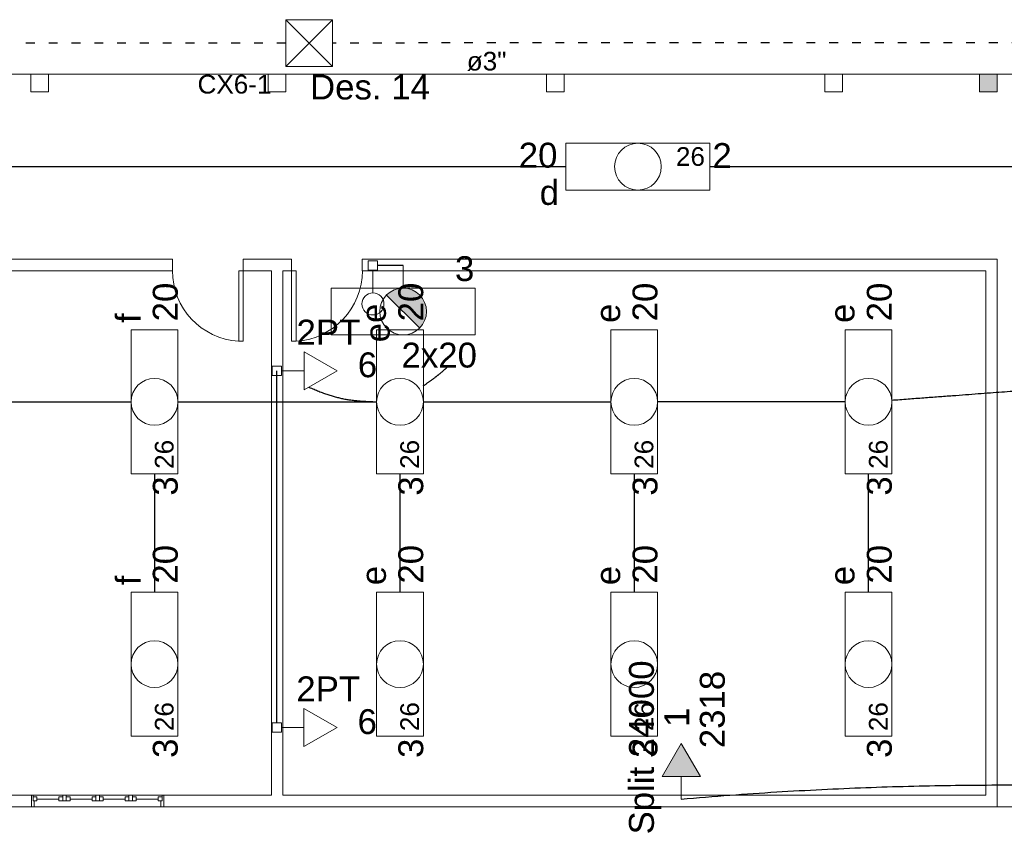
# Model space of a CAD drawing. Header units: metres. Extents: x -81 to 1042, y -541 to 334.
# Tile 89 of 130: x 808 to 819, y 201 to 210. Entities that reach past the tile are written whole.
import ezdxf

# ---------------------------------------------------------------- set-up
doc = ezdxf.new("R2010")
doc.units = ezdxf.units.M
doc.linetypes.add('DOT2', pattern=[3.175, 0, -3.175])
for name, color, linetype, lineweight in [('Arquitetura ', 134, 'Continuous', 5), ('EL-Condutos', 4, 'Continuous', 30), ('EL-Textos condutos', 7, 'Continuous', 20), ('EL-Textos pontos', 5, 'Continuous', 20), ('P-SIMBOL', 5, 'Continuous', 20)]:
    doc.layers.add(name, color=color, linetype=linetype, lineweight=lineweight)
doc.styles.add('Arial', font='arial.ttf', dxfattribs={"height": 0.025})

msp = doc.modelspace()

# ---------------------------------------------------------------- hatches: boundary and pattern name
at = {"layer": 'Arquitetura ', "linetype": 'Continuous'}
msp.add_hatch(color=174, dxfattribs=at).paths.add_polyline_path([(819.256, 209.534), (819.256, 209.734), (819.056, 209.734), (819.056, 209.534), (819.256, 209.534), (819.256, 209.534)])
at = {"layer": 'P-SIMBOL', "linetype": 'Continuous'}
for points in [[(812.333, 207.228), (812.708, 206.853), (812.52, 207.306)], [(812.333, 207.228), (812.343, 207.237), (812.351, 207.244), (812.362, 207.252), (812.376, 207.261), (812.381, 207.265), (812.385, 207.269), (812.39, 207.271), (812.396, 207.274), (812.413, 207.281), (812.42, 207.284), (812.434, 207.291), (812.445, 207.294), (812.454, 207.295), (812.472, 207.3), (812.48, 207.301), (812.488, 207.303), (812.52, 207.306)], [(812.708, 206.853), (812.727, 206.877), (812.736, 206.885), (812.742, 206.897), (812.755, 206.92), (812.76, 206.929), (812.763, 206.936), (812.766, 206.943), (812.768, 206.951), (812.773, 206.966), (812.775, 206.973), (812.778, 206.985), (812.781, 206.998), (812.782, 207.012), (812.783, 207.022), (812.785, 207.033), (812.785, 207.044), (812.783, 207.06), (812.782, 207.067), (812.781, 207.079), (812.78, 207.086), (812.779, 207.091), (812.778, 207.099), (812.776, 207.104), (812.773, 207.111), (812.771, 207.117), (812.77, 207.123), (812.767, 207.128), (812.768, 207.13), (812.766, 207.138), (812.764, 207.145), (812.762, 207.148), (812.761, 207.153), (812.757, 207.158), (812.756, 207.161), (812.753, 207.166), (812.749, 207.171), (812.744, 207.18), (812.741, 207.185), (812.739, 207.189), (812.735, 207.194), (812.733, 207.199), (812.729, 207.202), (812.725, 207.207), (812.72, 207.212), (812.714, 207.219), (812.708, 207.225), (812.705, 207.229), (812.701, 207.234), (812.693, 207.241), (812.687, 207.244), (812.681, 207.249), (812.676, 207.252), (812.673, 207.254), (812.665, 207.259), (812.661, 207.264), (812.652, 207.269), (812.647, 207.272), (812.641, 207.274), (812.637, 207.277), (812.634, 207.279), (812.63, 207.28), (812.627, 207.282), (812.614, 207.286), (812.608, 207.289), (812.604, 207.291), (812.601, 207.292), (812.598, 207.294), (812.594, 207.294), (812.591, 207.295), (812.588, 207.295), (812.582, 207.296), (812.575, 207.298), (812.568, 207.299), (812.563, 207.3), (812.557, 207.302), (812.52, 207.306)], [(815.891, 201.767), (815.674, 202.142), (815.458, 201.767)]]:
    msp.add_hatch(color=256, dxfattribs=at).paths.add_polyline_path(points)

# ---------------------------------------------------------------- linework, layer by layer
at = {"layer": 'Arquitetura ', "color": 8}
for p, q in [((808.298, 209.734), (805.803, 209.734)), ((810.991, 209.734), (808.498, 209.734)), ((814.146, 209.734), (811.191, 209.734)), ((817.301, 209.734), (814.346, 209.734)), ((819.056, 209.734), (817.501, 209.734)), ((820.456, 209.734), (819.256, 209.734)), ((808.306, 201.554), (809.806, 201.554)), ((809.806, 201.424), (808.306, 201.424)), ((819.256, 201.424), (820.456, 201.424))]:
    msp.add_line(p, q, dxfattribs=at)
at = {"layer": 'Arquitetura ', "color": 7}
for p, q in [((808.498, 209.734), (808.298, 209.734)), ((808.298, 209.734), (808.298, 209.534)), ((808.498, 209.534), (808.498, 209.734)), ((811.191, 209.734), (810.991, 209.734)), ((810.991, 209.734), (810.991, 209.534)), ((811.191, 209.534), (811.191, 209.734)), ((814.346, 209.734), (814.146, 209.734)), ((814.146, 209.734), (814.146, 209.534)), ((814.346, 209.534), (814.346, 209.734)), ((817.501, 209.734), (817.301, 209.734)), ((817.301, 209.734), (817.301, 209.534)), ((817.501, 209.534), (817.501, 209.734)), ((808.298, 209.534), (808.498, 209.534)), ((810.991, 209.534), (811.191, 209.534)), ((814.146, 209.534), (814.346, 209.534)), ((817.301, 209.534), (817.501, 209.534)), ((809.906, 207.634), (803.916, 207.634)), ((809.906, 207.504), (809.906, 207.634)), ((811.256, 207.634), (810.706, 207.634)), ((810.706, 207.634), (810.706, 207.504)), ((811.256, 207.504), (811.256, 207.634)), ((819.256, 207.634), (812.056, 207.634)), ((812.056, 207.634), (812.056, 207.504)), ((819.256, 207.504), (819.256, 207.634)), ((803.916, 207.504), (809.906, 207.504)), ((810.656, 207.504), (810.656, 206.704)), ((810.706, 207.504), (810.656, 207.504)), ((810.706, 207.504), (811.026, 207.504)), ((810.706, 207.504), (810.706, 206.704)), ((811.026, 207.504), (811.026, 201.554)), ((811.156, 207.504), (811.256, 207.504)), ((811.156, 201.554), (811.156, 207.504)), ((811.256, 207.504), (811.256, 206.704)), ((811.256, 207.504), (811.306, 207.504)), ((811.306, 207.504), (811.306, 206.704)), ((812.056, 207.504), (819.126, 207.504)), ((810.706, 206.704), (810.656, 206.704)), ((811.256, 206.704), (811.306, 206.704)), ((808.306, 201.554), (805.956, 201.554)), ((808.306, 201.424), (808.306, 201.554)), ((808.306, 201.554), (808.326, 201.554)), ((808.326, 201.491), (808.326, 201.554)), ((808.326, 201.534), (808.326, 201.491)), ((808.326, 201.534), (808.368, 201.534)), ((808.368, 201.534), (808.368, 201.491)), ((808.618, 201.534), (808.661, 201.534)), ((808.618, 201.491), (808.618, 201.534)), ((808.661, 201.554), (808.701, 201.554)), ((808.661, 201.491), (808.661, 201.554)), ((808.701, 201.554), (808.701, 201.491)), ((808.743, 201.534), (808.701, 201.534)), ((808.743, 201.491), (808.743, 201.534)), ((808.993, 201.534), (808.993, 201.491)), ((809.036, 201.534), (808.993, 201.534)), ((809.036, 201.554), (809.036, 201.491)), ((809.076, 201.554), (809.036, 201.554)), ((809.076, 201.491), (809.076, 201.554)), ((809.118, 201.534), (809.076, 201.534)), ((809.118, 201.491), (809.118, 201.534)), ((809.368, 201.534), (809.368, 201.491)), ((809.368, 201.534), (809.411, 201.534)), ((809.411, 201.554), (809.411, 201.491)), ((809.451, 201.554), (809.411, 201.554)), ((809.411, 201.534), (809.411, 201.491)), ((809.451, 201.554), (809.451, 201.491)), ((809.451, 201.534), (809.451, 201.491)), ((809.493, 201.534), (809.451, 201.534)), ((809.493, 201.534), (809.493, 201.491)), ((809.743, 201.534), (809.743, 201.491)), ((809.786, 201.534), (809.743, 201.534)), ((809.786, 201.491), (809.786, 201.554)), ((809.806, 201.554), (809.786, 201.554)), ((809.786, 201.534), (809.786, 201.491)), ((811.026, 201.554), (809.806, 201.554)), ((809.806, 201.554), (809.806, 201.424)), ((819.126, 201.554), (811.156, 201.554)), ((819.256, 201.424), (819.256, 201.554)), ((805.956, 201.424), (808.306, 201.424)), ((808.338, 201.424), (808.306, 201.424)), ((808.326, 201.491), (808.368, 201.491)), ((808.338, 201.491), (808.338, 201.424)), ((808.618, 201.511), (808.368, 201.511)), ((808.618, 201.491), (808.743, 201.491)), ((808.993, 201.511), (808.743, 201.511)), ((808.993, 201.491), (809.118, 201.491)), ((809.368, 201.511), (809.118, 201.511)), ((809.368, 201.491), (809.411, 201.491)), ((809.451, 201.491), (809.411, 201.491)), ((809.493, 201.491), (809.451, 201.491)), ((809.743, 201.511), (809.493, 201.511)), ((809.786, 201.491), (809.743, 201.491)), ((809.773, 201.424), (809.773, 201.491)), ((809.786, 201.491), (809.773, 201.491)), ((809.773, 201.424), (809.806, 201.424)), ((809.806, 201.424), (819.256, 201.424))]:
    msp.add_line(p, q, dxfattribs=at)
at = {"layer": 'Arquitetura ', "color": 174}
for p, q in [((819.256, 209.734), (819.056, 209.734)), ((819.056, 209.734), (819.056, 209.534)), ((819.256, 209.534), (819.256, 209.734)), ((819.056, 209.534), (819.256, 209.534)), ((819.126, 207.504), (819.126, 201.554)), ((819.256, 201.554), (819.256, 207.504))]:
    msp.add_line(p, q, dxfattribs=at)
at = {"layer": 'Arquitetura ', "color": 8}
for centre, start, end in [((810.706, 207.504), 180, 266.353), ((811.256, 207.504), 273.647, 0)]:
    msp.add_arc(centre, 0.802, start, end, dxfattribs=at)
at = {"layer": 'EL-Condutos', "linetype": 'DOT2', "ltscale": 0.05}
for points in [[(811.189, 210.086), (810.95, 210.086), (810.734, 210.086), (810.533, 210.085), (810.342, 210.085), (810.155, 210.085), (809.966, 210.085), (809.769, 210.085), (809.557, 210.085), (809.326, 210.084), (809.068, 210.084), (808.777, 210.084), (808.449, 210.084), (808.076, 210.084), (807.653, 210.084), (807.173, 210.083), (806.631, 210.083), (806.021, 210.083), (805.336, 210.083), (804.571, 210.083), (803.719, 210.083), (802.775, 210.083), (801.733, 210.083), (800.586, 210.083), (799.328, 210.083), (797.954, 210.083), (796.458, 210.083), (794.832, 210.083), (793.073, 210.083), (791.172, 210.083), (789.125, 210.083)], [(832.201, 210.088), (830.173, 210.088), (828.304, 210.088), (826.589, 210.088), (825.018, 210.089), (823.586, 210.089), (822.286, 210.089), (821.109, 210.089), (820.049, 210.089), (819.098, 210.089), (818.25, 210.089), (817.497, 210.089), (816.832, 210.089), (816.248, 210.088), (815.737, 210.088), (815.293, 210.088), (814.909, 210.088), (814.576, 210.088), (814.288, 210.088), (814.038, 210.088), (813.819, 210.088), (813.622, 210.087), (813.442, 210.087), (813.271, 210.087), (813.102, 210.087), (812.927, 210.087), (812.74, 210.087), (812.533, 210.086), (812.298, 210.086), (812.03, 210.086), (811.72, 210.086)]]:
    msp.add_spline(points, degree=3, dxfattribs=at)
at = {"layer": 'EL-Condutos', "linetype": 'Continuous'}
for points in [[(807.411, 208.684), (807.727, 208.684), (808.025, 208.684), (808.307, 208.684), (808.574, 208.684), (808.827, 208.684), (809.069, 208.684), (809.299, 208.684), (809.519, 208.684), (809.731, 208.684), (809.935, 208.684), (810.133, 208.684), (810.326, 208.684), (810.516, 208.684), (810.703, 208.684), (810.889, 208.684), (811.075, 208.684), (811.262, 208.684), (811.451, 208.684), (811.644, 208.684), (811.842, 208.684), (812.047, 208.684), (812.258, 208.684), (812.479, 208.684), (812.709, 208.684), (812.95, 208.684), (813.204, 208.684), (813.471, 208.684), (813.753, 208.684), (814.051, 208.684), (814.366, 208.684)], [(816, 208.684), (816.315, 208.684), (816.613, 208.684), (816.895, 208.684), (817.162, 208.684), (817.415, 208.684), (817.657, 208.684), (817.887, 208.684), (818.107, 208.684), (818.319, 208.684), (818.523, 208.684), (818.721, 208.684), (818.915, 208.684), (819.104, 208.684), (819.291, 208.684), (819.477, 208.684), (819.663, 208.684), (819.85, 208.684), (820.039, 208.684), (820.232, 208.684), (820.431, 208.684), (820.635, 208.684), (820.847, 208.684), (821.067, 208.684), (821.297, 208.684), (821.538, 208.684), (821.792, 208.684), (822.059, 208.684), (822.341, 208.684), (822.639, 208.684), (822.954, 208.684)], [(812.52, 207.563), (812.506, 207.563), (812.492, 207.563), (812.479, 207.563), (812.466, 207.563), (812.455, 207.563), (812.444, 207.563), (812.433, 207.563), (812.423, 207.563), (812.414, 207.562), (812.405, 207.562), (812.396, 207.562), (812.388, 207.562), (812.38, 207.562), (812.372, 207.562), (812.364, 207.562), (812.357, 207.562), (812.349, 207.562), (812.342, 207.562), (812.334, 207.562), (812.326, 207.562), (812.318, 207.562), (812.31, 207.562), (812.302, 207.562), (812.293, 207.562), (812.284, 207.562), (812.275, 207.562), (812.265, 207.562), (812.254, 207.562), (812.243, 207.562), (812.232, 207.562)], [(811.087, 202.376), (811.087, 202.566), (811.087, 202.745), (811.087, 202.912), (811.087, 203.069), (811.087, 203.216), (811.087, 203.355), (811.088, 203.486), (811.088, 203.61), (811.088, 203.728), (811.088, 203.841), (811.088, 203.949), (811.088, 204.055), (811.088, 204.157), (811.088, 204.258), (811.088, 204.359), (811.088, 204.459), (811.088, 204.561), (811.088, 204.664), (811.088, 204.77), (811.088, 204.88), (811.088, 204.994), (811.088, 205.113), (811.089, 205.239), (811.089, 205.372), (811.089, 205.513), (811.089, 205.663), (811.089, 205.822), (811.089, 205.993), (811.089, 206.174), (811.089, 206.368)], [(812.749, 206.197), (812.761, 206.206), (812.773, 206.214), (812.785, 206.222), (812.796, 206.231), (812.808, 206.239), (812.819, 206.247), (812.83, 206.255), (812.841, 206.263), (812.851, 206.271), (812.862, 206.279), (812.872, 206.286), (812.882, 206.294), (812.892, 206.302), (812.902, 206.309), (812.911, 206.317), (812.921, 206.324), (812.93, 206.332), (812.939, 206.339), (812.948, 206.346), (812.957, 206.354), (812.966, 206.361), (812.974, 206.368), (812.982, 206.375), (812.991, 206.382), (812.999, 206.389), (813.006, 206.396), (813.014, 206.403), (813.021, 206.41), (813.029, 206.417), (813.036, 206.423)], [(818.059, 206.036), (818.246, 206.049), (818.423, 206.063), (818.59, 206.075), (818.749, 206.087), (818.899, 206.098), (819.042, 206.109), (819.179, 206.119), (819.309, 206.129), (819.433, 206.138), (819.553, 206.147), (819.668, 206.155), (819.78, 206.164), (819.888, 206.172), (819.995, 206.18), (820.099, 206.188), (820.203, 206.195), (820.307, 206.203), (820.41, 206.211), (820.515, 206.219), (820.621, 206.227), (820.729, 206.235), (820.841, 206.243), (820.955, 206.251), (821.074, 206.26), (821.198, 206.27), (821.327, 206.279), (821.462, 206.289), (821.604, 206.3), (821.754, 206.311), (821.911, 206.323)], [(811.453, 206.183), (811.482, 206.17), (811.51, 206.158), (811.537, 206.147), (811.564, 206.136), (811.59, 206.125), (811.616, 206.116), (811.641, 206.107), (811.666, 206.098), (811.691, 206.09), (811.715, 206.083), (811.739, 206.076), (811.763, 206.069), (811.787, 206.064), (811.81, 206.058), (811.834, 206.053), (811.858, 206.048), (811.881, 206.044), (811.905, 206.04), (811.929, 206.037), (811.953, 206.034), (811.978, 206.031), (812.003, 206.028), (812.028, 206.026), (812.054, 206.024), (812.08, 206.023), (812.106, 206.021), (812.134, 206.02), (812.162, 206.019), (812.19, 206.018), (812.219, 206.018)], [(807.315, 206.016), (807.411, 206.016), (807.501, 206.016), (807.587, 206.016), (807.669, 206.016), (807.746, 206.016), (807.82, 206.016), (807.89, 206.016), (807.957, 206.016), (808.022, 206.016), (808.084, 206.016), (808.145, 206.016), (808.204, 206.016), (808.262, 206.016), (808.319, 206.016), (808.376, 206.016), (808.433, 206.016), (808.49, 206.016), (808.548, 206.016), (808.608, 206.016), (808.668, 206.016), (808.731, 206.016), (808.795, 206.016), (808.863, 206.016), (808.933, 206.016), (809.007, 206.016), (809.084, 206.016), (809.165, 206.016), (809.251, 206.016), (809.342, 206.016), (809.438, 206.016)], [(809.966, 206.016), (810.068, 206.016), (810.165, 206.016), (810.256, 206.016), (810.343, 206.016), (810.425, 206.016), (810.503, 206.016), (810.578, 206.016), (810.649, 206.016), (810.718, 206.016), (810.784, 206.016), (810.848, 206.016), (810.911, 206.016), (810.972, 206.016), (811.033, 206.016), (811.093, 206.016), (811.153, 206.016), (811.214, 206.016), (811.275, 206.016), (811.338, 206.016), (811.402, 206.016), (811.468, 206.016), (811.537, 206.016), (811.608, 206.016), (811.683, 206.016), (811.761, 206.016), (811.843, 206.016), (811.93, 206.016), (812.021, 206.016), (812.118, 206.016), (812.22, 206.016)], [(812.749, 206.016), (812.845, 206.016), (812.936, 206.016), (813.022, 206.016), (813.104, 206.016), (813.181, 206.016), (813.255, 206.016), (813.325, 206.016), (813.393, 206.016), (813.458, 206.016), (813.52, 206.016), (813.581, 206.016), (813.64, 206.016), (813.699, 206.016), (813.756, 206.016), (813.813, 206.016), (813.87, 206.016), (813.927, 206.016), (813.986, 206.016), (814.045, 206.016), (814.106, 206.016), (814.168, 206.016), (814.233, 206.016), (814.301, 206.016), (814.371, 206.016), (814.445, 206.016), (814.522, 206.016), (814.604, 206.016), (814.69, 206.016), (814.781, 206.016), (814.877, 206.016)], [(817.534, 206.016), (817.438, 206.016), (817.347, 206.016), (817.261, 206.016), (817.179, 206.016), (817.101, 206.016), (817.028, 206.016), (816.957, 206.016), (816.89, 206.016), (816.825, 206.016), (816.762, 206.016), (816.701, 206.016), (816.642, 206.016), (816.584, 206.016), (816.527, 206.016), (816.47, 206.016), (816.413, 206.016), (816.355, 206.016), (816.297, 206.016), (816.238, 206.016), (816.177, 206.016), (816.114, 206.016), (816.05, 206.016), (815.982, 206.016), (815.912, 206.016), (815.838, 206.016), (815.76, 206.016), (815.679, 206.016), (815.593, 206.016), (815.502, 206.016), (815.405, 206.016)], [(809.701, 205.199), (809.701, 205.147), (809.701, 205.097), (809.701, 205.048), (809.701, 205), (809.701, 204.953), (809.701, 204.908), (809.701, 204.863), (809.701, 204.819), (809.701, 204.776), (809.701, 204.734), (809.701, 204.692), (809.701, 204.651), (809.701, 204.61), (809.701, 204.569), (809.701, 204.529), (809.701, 204.488), (809.701, 204.447), (809.701, 204.406), (809.701, 204.365), (809.701, 204.323), (809.701, 204.281), (809.701, 204.238), (809.701, 204.194), (809.701, 204.15), (809.701, 204.104), (809.701, 204.057), (809.701, 204.01), (809.701, 203.96), (809.701, 203.91), (809.701, 203.858)], [(812.485, 203.858), (812.485, 203.91), (812.485, 203.96), (812.485, 204.01), (812.485, 204.057), (812.485, 204.104), (812.485, 204.15), (812.485, 204.194), (812.485, 204.238), (812.485, 204.281), (812.485, 204.323), (812.485, 204.365), (812.485, 204.406), (812.485, 204.447), (812.485, 204.488), (812.485, 204.529), (812.485, 204.569), (812.485, 204.61), (812.485, 204.651), (812.485, 204.692), (812.485, 204.734), (812.485, 204.776), (812.485, 204.819), (812.485, 204.863), (812.485, 204.908), (812.485, 204.953), (812.485, 205), (812.485, 205.048), (812.485, 205.097), (812.485, 205.147), (812.485, 205.199)], [(815.141, 205.199), (815.141, 205.147), (815.141, 205.097), (815.141, 205.048), (815.141, 205), (815.141, 204.953), (815.141, 204.908), (815.141, 204.863), (815.141, 204.819), (815.141, 204.776), (815.141, 204.734), (815.141, 204.692), (815.141, 204.651), (815.141, 204.61), (815.141, 204.569), (815.141, 204.529), (815.141, 204.488), (815.141, 204.447), (815.141, 204.406), (815.141, 204.365), (815.141, 204.323), (815.141, 204.281), (815.141, 204.238), (815.141, 204.194), (815.141, 204.15), (815.141, 204.104), (815.141, 204.057), (815.141, 204.01), (815.141, 203.96), (815.141, 203.91), (815.141, 203.858)], [(817.798, 203.858), (817.798, 203.91), (817.798, 203.96), (817.798, 204.01), (817.798, 204.057), (817.798, 204.104), (817.798, 204.15), (817.798, 204.194), (817.798, 204.238), (817.798, 204.281), (817.798, 204.323), (817.798, 204.365), (817.798, 204.406), (817.798, 204.447), (817.798, 204.488), (817.798, 204.529), (817.798, 204.569), (817.798, 204.61), (817.798, 204.651), (817.798, 204.692), (817.798, 204.734), (817.798, 204.776), (817.798, 204.819), (817.798, 204.863), (817.798, 204.908), (817.798, 204.953), (817.798, 205), (817.798, 205.048), (817.798, 205.097), (817.798, 205.147), (817.798, 205.199)], [(815.674, 201.511), (816.226, 201.555), (816.756, 201.591), (817.269, 201.619), (817.767, 201.641), (818.252, 201.656), (818.726, 201.666), (819.194, 201.67), (819.657, 201.669), (820.118, 201.665), (820.58, 201.656), (821.046, 201.645), (821.517, 201.63), (821.998, 201.614), (822.49, 201.595), (822.996, 201.576), (823.519, 201.556), (824.061, 201.535), (824.626, 201.515), (825.216, 201.496), (825.833, 201.479), (826.481, 201.463), (827.162, 201.45), (827.878, 201.439), (828.633, 201.432), (829.429, 201.429), (830.269, 201.431), (831.154, 201.437), (832.09, 201.449), (833.076, 201.467), (834.118, 201.492)]]:
    msp.add_spline(points, degree=3, dxfattribs=at)
at = {"layer": 'P-SIMBOL'}
for p, q in [((811.19, 210.351), (811.72, 210.351)), ((811.19, 210.351), (811.19, 209.821)), ((811.19, 210.351), (811.72, 209.821)), ((811.72, 210.351), (811.19, 209.821)), ((811.72, 210.351), (811.72, 209.821)), ((811.19, 209.821), (811.72, 209.821)), ((814.367, 208.419), (814.367, 208.949)), ((815.999, 208.949), (814.367, 208.949)), ((815.999, 208.419), (815.999, 208.949)), ((815.999, 208.419), (814.367, 208.419)), ((812.125, 207.615), (812.231, 207.615)), ((812.125, 207.509), (812.125, 207.615)), ((812.231, 207.615), (812.231, 207.509)), ((812.52, 207.563), (812.52, 207.306)), ((812.231, 207.509), (812.125, 207.509)), ((812.178, 207.252), (812.178, 207.509)), ((811.704, 207.306), (813.336, 207.306)), ((811.704, 207.306), (811.704, 206.776)), ((812.333, 207.228), (812.708, 206.853)), ((813.336, 207.306), (813.336, 206.776)), ((809.436, 205.2), (809.436, 206.832)), ((809.436, 206.832), (809.966, 206.832)), ((809.966, 205.2), (809.966, 206.832)), ((812.22, 205.2), (812.22, 206.832)), ((812.22, 206.832), (812.75, 206.832)), ((812.75, 205.2), (812.75, 206.832)), ((814.876, 205.2), (814.876, 206.832)), ((814.876, 206.832), (815.406, 206.832)), ((815.406, 205.2), (815.406, 206.832)), ((817.533, 205.2), (817.533, 206.832)), ((817.533, 206.832), (818.063, 206.832)), ((818.063, 205.2), (818.063, 206.832)), ((811.704, 206.776), (813.336, 206.776)), ((811.398, 206.585), (811.773, 206.368)), ((811.398, 206.152), (811.398, 206.585)), ((811.036, 206.315), (811.036, 206.421)), ((811.036, 206.421), (811.142, 206.421)), ((811.142, 206.421), (811.142, 206.315)), ((811.398, 206.368), (811.142, 206.368)), ((811.773, 206.368), (811.398, 206.152)), ((811.142, 206.315), (811.036, 206.315)), ((809.436, 205.2), (809.966, 205.2)), ((812.22, 205.2), (812.75, 205.2)), ((814.876, 205.2), (815.406, 205.2)), ((817.533, 205.2), (818.063, 205.2)), ((809.436, 202.225), (809.436, 203.857)), ((809.436, 203.857), (809.966, 203.857)), ((809.966, 202.225), (809.966, 203.857)), ((812.22, 202.225), (812.22, 203.857)), ((812.22, 203.857), (812.75, 203.857)), ((812.75, 202.225), (812.75, 203.857)), ((814.876, 202.225), (814.876, 203.857)), ((814.876, 203.857), (815.406, 203.857)), ((815.406, 202.225), (815.406, 203.857)), ((817.533, 202.225), (817.533, 203.857)), ((817.533, 203.857), (818.063, 203.857)), ((818.063, 202.225), (818.063, 203.857)), ((811.396, 202.539), (811.771, 202.322)), ((811.396, 202.106), (811.396, 202.539)), ((811.034, 202.269), (811.034, 202.375)), ((811.034, 202.375), (811.14, 202.375)), ((811.14, 202.375), (811.14, 202.269)), ((811.396, 202.322), (811.14, 202.322)), ((811.771, 202.322), (811.396, 202.106)), ((809.436, 202.225), (809.966, 202.225)), ((811.14, 202.269), (811.034, 202.269)), ((812.22, 202.225), (812.75, 202.225)), ((814.876, 202.225), (815.406, 202.225)), ((817.533, 202.225), (818.063, 202.225)), ((815.458, 201.767), (815.674, 202.142)), ((815.674, 202.142), (815.891, 201.767)), ((815.891, 201.767), (815.458, 201.767)), ((815.674, 201.767), (815.674, 201.511))]:
    msp.add_line(p, q, dxfattribs=at)
for centre, radius in [((815.183, 208.684), 0.265), ((812.178, 207.127), 0.125), ((812.52, 207.041), 0.265), ((809.701, 206.016), 0.265), ((812.485, 206.016), 0.265), ((815.141, 206.016), 0.265), ((817.798, 206.016), 0.265), ((809.701, 203.041), 0.265), ((812.485, 203.041), 0.265), ((815.141, 203.041), 0.265), ((817.798, 203.041), 0.265)]:
    msp.add_circle(centre, radius, dxfattribs=at)

# ---------------------------------------------------------------- texts
at = {"layer": 'EL-Textos condutos', "insert": (813.467, 209.769), "char_height": 0.2118, "width": 0.76248, "attachment_point": 8, "rotation": 0.0516, "line_spacing_factor": 0.798, "style": 'Arial'}
msp.add_mtext('ø3"', dxfattribs=at)
at = {"layer": 'EL-Textos pontos', "line_spacing_factor": 0.798, "style": 'Arial'}
for s, insert, char_height, width, attachment_point in [('CX6-1', (810.189, 209.51), 0.2118, 1.2708, 7), ('Des. 14', (812.144, 209.442), 0.2824, 2.37216, 8), ('20', (814.27, 208.669), 0.2824, 0.67776, 9), ('2', (816.247, 208.669), 0.282, 0.33888, 9), ('d', (814.288, 208.246), 0.282, 0.33888, 9), ('3', (813.108, 207.382), 0.282, 0.33888, 7), ('2PT', (811.673, 206.666), 0.2824, 1.01664, 8), ('6', (812.116, 206.291), 0.282, 0.33888, 8), ('2PT', (811.671, 202.619), 0.2824, 1.01664, 8), ('6', (812.113, 202.244), 0.282, 0.33888, 8)]:
    msp.add_mtext(s, dxfattribs=dict(at, insert=insert, char_height=char_height, width=width, attachment_point=attachment_point))
at = {"layer": 'EL-Textos pontos', "rotation": 90.0002, "line_spacing_factor": 0.798, "style": 'Arial'}
for s, insert, char_height, width, attachment_point in [('20', (809.968, 206.929), 0.2824, 0.67776, 7), ('20', (812.752, 206.929), 0.2824, 0.67776, 7), ('20', (815.408, 206.929), 0.2824, 0.67776, 7), ('20', (818.065, 206.929), 0.2824, 0.67776, 7), ('f', (809.545, 206.911), 0.282, 0.33888, 7), ('e', (812.329, 206.911), 0.282, 0.33888, 7), ('e', (814.985, 206.911), 0.282, 0.33888, 7), ('e', (817.642, 206.911), 0.282, 0.33888, 7), ('e', (812.371, 206.91), 0.282, 0.33888, 9), ('3', (809.968, 204.952), 0.282, 0.33888, 7), ('3', (812.752, 204.952), 0.282, 0.33888, 7), ('3', (815.408, 204.952), 0.282, 0.33888, 7), ('3', (818.065, 204.952), 0.282, 0.33888, 7), ('20', (809.968, 203.954), 0.2824, 0.67776, 7), ('20', (812.752, 203.954), 0.2824, 0.67776, 7), ('20', (815.408, 203.954), 0.2824, 0.67776, 7), ('20', (818.065, 203.954), 0.2824, 0.67776, 7), ('e', (812.329, 203.936), 0.282, 0.33888, 7), ('e', (814.985, 203.936), 0.282, 0.33888, 7), ('e', (817.642, 203.936), 0.282, 0.33888, 7), ('f', (809.545, 203.936), 0.282, 0.33888, 7), ('Split 24000', (815.449, 202.096), 0.2824, 3.72768, 8), ('2318', (816.171, 202.526), 0.2824, 1.35552, 8), ('1', (815.764, 202.438), 0.282, 0.33888, 8), ('3', (809.968, 201.977), 0.282, 0.33888, 7), ('3', (812.752, 201.977), 0.282, 0.33888, 7), ('3', (815.408, 201.977), 0.282, 0.33888, 7), ('3', (818.065, 201.977), 0.282, 0.33888, 7)]:
    msp.add_mtext(s, dxfattribs=dict(at, insert=insert, char_height=char_height, width=width, attachment_point=attachment_point))
at = {"layer": 'P-SIMBOL', "line_spacing_factor": 0.798, "style": 'Arial'}
for s, insert, char_height, width, attachment_point in [('26', (815.943, 208.69), 0.2118, 0.50832, 9), ('2x20', (812.502, 206.401), 0.2824, 1.35552, 7)]:
    msp.add_mtext(s, dxfattribs=dict(at, insert=insert, char_height=char_height, width=width, attachment_point=attachment_point))
at = {"layer": 'P-SIMBOL', "char_height": 0.2118, "width": 0.50832, "attachment_point": 7, "rotation": 90.0002, "line_spacing_factor": 0.798, "style": 'Arial'}
for insert in [(809.92, 205.256), (812.703, 205.256), (815.36, 205.256), (818.017, 205.256), (809.92, 202.281), (812.703, 202.281), (815.36, 202.281), (818.017, 202.281)]:
    msp.add_mtext('26', dxfattribs=dict(at, insert=insert))

doc.saveas('drawing.dxf')
